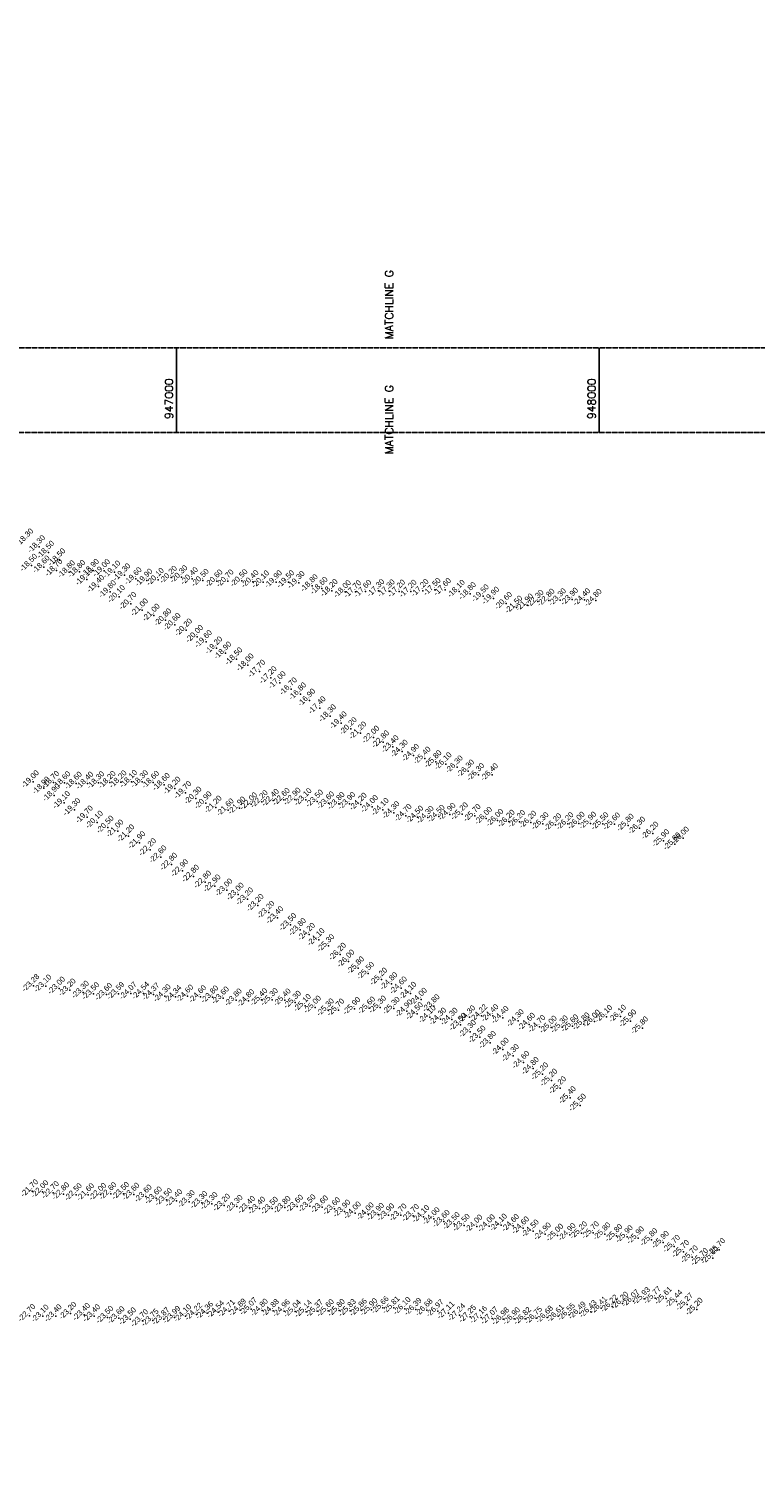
# Model space of a CAD drawing. Header units: feet. Extents: x 923032 to 950902, y 470215 to 606658.
# Tile 46 of 66: x 946650 to 948370, y 566800 to 570194. Entities that reach past the tile are written whole.
import ezdxf
from ezdxf.enums import TextEntityAlignment as Align

# ---------------------------------------------------------------- set-up
doc = ezdxf.new("R2010")
doc.units = ezdxf.units.FT
doc.header["$MEASUREMENT"] = 0
doc.header["$XCLIPFRAME"] = 0
doc.header["$PDSIZE"] = 100
doc.linetypes.add('DASHED', pattern=[0.75, 0.5, -0.25])
doc.linetypes.add('DASHED2', pattern=[0.375, 0.25, -0.125])
doc.layers.add('ALIGNSPACE-24x36', color=1, linetype='DASHED2', plot=False)
for name, color, linetype in [('ELEV8', 7, 'Continuous'), ('GRID-LABELS-X', 7, 'Continuous'), ('GRID-TICKS-X', 7, 'Continuous'), ('MATCHLINE', 7, 'DASHED'), ('POINTS8', 7, 'Continuous')]:
    doc.layers.add(name, color=color, linetype=linetype)
doc.layers.add('MrSID', color=251, linetype='Continuous', transparency=0.2)
doc.styles.add('MM-STANDARD', font='txt', dxfattribs={"height": 1})
doc.styles.get("Standard").update_dxf_attribs({"font": 'simplex.shx'})
picture_1 = doc.add_image_def('image8.sid', size_in_pixel=(6313, 6971))

msp = doc.modelspace()

# ---------------------------------------------------------------- linework, layer by layer
at = {"layer": 'ALIGNSPACE-24x36'}
for points in [[(944000, 573495.1), (950900.2, 573495.1), (950900.2, 569239.3), (944000, 569239.3)], [(944000, 569439.3), (950900.2, 569439.3), (950900.2, 565183.4), (944000, 565183.4)]]:
    msp.add_lwpolyline(points, close=True, dxfattribs=at)
at = {"layer": 'GRID-TICKS-X', "const_width": 4, "flags": 128}
for points in [[(947000, 569439.3), (947000, 569239.3)], [(948000, 569439.3), (948000, 569239.3)]]:
    msp.add_lwpolyline(points, dxfattribs=at)
at = {"layer": 'MATCHLINE'}
for p, q in [((944000, 569439.3), (950000, 569439.3)), ((944000, 569239.3), (950000, 569239.3))]:
    msp.add_line(p, q, dxfattribs=at)
at = {"layer": 'POINTS8', "color": 250, "linetype": 'Continuous', "lineweight": 0, "transparency": 33554687}
for p in [(946675.2, 568968.2, -18.3), (946696.8, 568955, -18.5), (946656.6, 568924.2, -18.5), (946686.4, 568920.2, -18.6), (946723.2, 568937.1, -18.5), (946716.2, 568912.5, -18.7), (946746, 568908.8, -18.8), (946770.3, 568909.6, -18.8), (946788.1, 568891.3, -19.1), (946802.7, 568912.1, -18.9), (946828.9, 568911.5, -19), (946853.4, 568908.2, -19.1), (946877.1, 568901.5, -19.3), (946903.8, 568892.5, -19.6), (946929.4, 568888.9, -19.9), (946956.3, 568890.7, -20.1), (946987.2, 568895.8, -20.2), (947012.1, 568897, -20.3), (947037, 568892.6, -20.4), (947062.6, 568888.5, -20.5), (947095.2, 568887, -20.6), (947121.3, 568887, -20.7), (947154.3, 568887.9, -20.5), (947180.4, 568885.7, -20.4), (947205.3, 568884.9, -20.1), (947235.7, 568885.1, -19.9), (947264.7, 568885.2, -19.5), (947289.5, 568883.5, -19.3), (946815.3, 568874.3, -19.4), (946843.1, 568861.6, -19.8), (946864.2, 568850.2, -20.1), (947320.6, 568876, -18.8), (947343.9, 568869.7, -18.6), (947367.7, 568864.4, -18.2), (947398.9, 568861.9, -18), (947423.2, 568861.6, -17.7), (947447.4, 568862.5, -17.6), (947478.1, 568864.2, -17.3), (947502.8, 568863.5, -17.3), (947527.2, 568863.1, -17.2), (947554.3, 568862.7, -17.2), (947582.6, 568864.5, -17.2), (947611.4, 568867, -17.5), (947635.8, 568866.7, -17.6), (947668.5, 568862.6, -18.1), (947694.7, 568857.2, -18.8), (947725.3, 568851.9, -19.5), (946891.5, 568833.8, -20.7), (946918.8, 568818.6, -21), (947749.9, 568846.2, -19.9), (947780.2, 568834, -20.6), (947804.8, 568825.1, -21.5), (947830, 568830.3, -21.9), (947854.9, 568839, -22.3), (947880.8, 568841.6, -22.8), (947907.9, 568842.6, -23.3), (947936.4, 568843.9, -23.9), (947965.3, 568842.7, -24.4), (947992.3, 568841.2, -24.8), (946946.6, 568806.1, -21), (946974.2, 568794.9, -20.8), (946995.9, 568784.2, -20.6), (947023, 568771.1, -20.2), (947049.2, 568755.8, -20), (947070, 568743.7, -19.6), (947094.7, 568728.5, -19.2), (947116, 568716.5, -18.9), (947142.2, 568702.8, -18.5), (947168.9, 568688.4, -18), (947196.3, 568673.5, -17.7), (947223.2, 568658.3, -17.2), (947244.7, 568646.4, -17), (947271.1, 568631.6, -16.7), (947293, 568619.8, -16.8), (947314.5, 568605.2, -16.9), (947339.2, 568587, -17.4), (947363.7, 568568, -18.3), (947389.2, 568551.2, -19.4), (947412.8, 568537.6, -20.2), (947435.7, 568527.3, -21.2), (947466.2, 568517.4, -22), (947489.3, 568506.4, -22.8), (947511.9, 568495, -23.4), (947533.6, 568484.3, -24.3), (947560.4, 568474.5, -24.9), (947587.5, 568467.8, -25.4), (947613.4, 568459.4, -25.8), (947637.2, 568454.5, -26.1), (947663.7, 568447, -26.3), (946660.6, 568412, -19), (946708.6, 568410.5, -18.7), (946735.1, 568409.7, -18.6), (946762.3, 568408.7, -18.6), (946789.4, 568408.7, -18.4), (946815.4, 568409.7, -18.3), (946842.3, 568410.5, -18.2), (946868.1, 568411.7, -18.2), (946893.1, 568412.7, -18.1), (946918.9, 568412.2, -18.3), (946945.1, 568410.7, -18.6), (947690.4, 568437.4, -26.3), (947714.4, 568429, -26.3), (947747, 568428.6, -26.4), (946686.1, 568397, -18.9), (946710.3, 568380.2, -18.9), (946970.5, 568405.6, -18.6), (946995.8, 568396.9, -19.2), (947021.2, 568386.4, -19.7), (946734.2, 568362.7, -19.1), (946758.7, 568346, -19.3), (947045.5, 568373.3, -20.3), (947069.4, 568362, -20.9), (947093, 568352, -21.2), (947121.8, 568345.3, -21.6), (947149.4, 568349.7, -21.9), (947177, 568359.7, -22), (947202.2, 568364.8, -22.2), (947228.5, 568368, -22.4), (947254.3, 568370.1, -22.6), (947280.1, 568370.9, -22.9), (947305.9, 568369.7, -23.1), (947333.1, 568366.2, -23.5), (947359.4, 568362, -23.6), (947384.1, 568360.6, -23.8), (947409.4, 568360.7, -23.9), (947436.3, 568358.8, -24.2), (947463, 568353.4, -24), (947488.5, 568346.5, -24.1), (946788.3, 568328.5, -19.7), (946812.1, 568316.2, -20.1), (947513.9, 568338.9, -24.3), (947542.6, 568332.3, -24.7), (947570.1, 568328.4, -24.5), (947594.9, 568327.7, -24.3), (947620.8, 568330.2, -24.5), (947646.5, 568335, -24.9), (947675.9, 568336, -25.2), (947706.1, 568332.1, -25.7), (947732.9, 568325.4, -26), (947759.7, 568320.7, -26), (947786.5, 568318.6, -26.2), (947811.4, 568317.9, -26.2), (947838, 568316.2, -26.2), (947866.7, 568312.8, -26.3), (947897, 568310.3, -26.2), (947925.6, 568312.7, -26.2), (947952.2, 568313.9, -26), (947979.5, 568314, -25.9), (948008.5, 568312.6, -25.5), (948036, 568312.1, -25.6), (948068.3, 568309.1, -25.8), (946837.5, 568304.6, -20.5), (946860.8, 568295.4, -21), (946886.5, 568283.9, -21.2), (948095.5, 568302.4, -26.3), (948126.8, 568290.4, -26.2), (948152.4, 568272.5, -25.9), (948198.8, 568278.8, -26), (946912.4, 568267.9, -21.9), (946937.9, 568251.2, -22.2), (948179.2, 568264.9, -25.8), (946962.6, 568234.2, -22.6), (946987.9, 568216.8, -22.8), (947013.8, 568201.7, -22.9), (947039.8, 568188.6, -22.8), (947068.1, 568174.7, -22.8), (947090.6, 568165.4, -22.9), (947118.7, 568155.8, -23), (947145.5, 568146.1, -23), (947167.8, 568134.8, -23.2), (947192.5, 568119.5, -23.2), (947218.1, 568103.1, -23.2), (947238.9, 568090.4, -23.4), (947269.8, 568074.1, -23.5), (947292.5, 568062.3, -23.8), (947314, 568050.9, -24.2), (947336.6, 568038.3, -24.1), (947359.6, 568024.2, -25.3), (947387.3, 568003.9, -26.2), (947407.3, 567987.6, -26), (947430.1, 567971.5, -25.8), (947453.8, 567958.7, -25.5), (947484.8, 567945, -25.2), (947509, 567934.1, -24.8), (946661.5, 567929.8, -23.3), (946690.4, 567928.6, -23.1), (946722.5, 567923.7, -23), (946747.7, 567919.2, -23.2), (946779, 567913.9, -23.3), (946803.3, 567910.6, -23.5), (946834, 567909, -23.6), (946862.5, 567911, -23.6), (946892, 567911.4, -24.1), (946921.6, 567911.7, -24.5), (946945.9, 567909.1, -24.4), (946972.6, 567905.6, -24.3), (946997.9, 567903.5, -24.3), (947026.1, 567904.9, -24.6), (947056.4, 567903.5, -24.6), (947085.2, 567902.8, -23.8), (947110.2, 567900.3, -23.6), (947531.5, 567924.1, -24.6), (947553.9, 567911.5, -24.1), (947140.8, 567895.7, -23.8), (947170.4, 567893.9, -24.8), (947201.2, 567896.4, -25.4), (947226.2, 567896.6, -25.3), (947256.6, 567895.6, -25.4), (947280.8, 567890.3, -25.3), (947304.2, 567882.6, -25.1), (947328.2, 567878.8, -25), (947358.8, 567872.1, -25.3), (947383.1, 567871.8, -25.7), (947421.1, 567875.4, -25.9), (947456.1, 567876.6, -25.6), (947482.2, 567878.8, -25.3), (947514.5, 567876, -25.3), (947544.7, 567869.6, -24.9), (947578.7, 567897.3, -24), (947609, 567881.9, -23.8), (947569.4, 567863.2, -24.5), (947599.5, 567855.4, -24.1), (947624.6, 567850.5, -24.3), (947651.6, 567850.1, -24.3), (947672.2, 567837.6, -23.5), (947693.1, 567855.7, -24.3), (947721.5, 567858.3, -24.2), (947748.2, 567858.4, -24.4), (947772.1, 567854.2, -24.4), (947808.1, 567846.6, -24.3), (947834.6, 567838.2, -24.6), (947859.1, 567833, -24.7), (947886.1, 567831.3, -25), (947912.4, 567832, -25.3), (947937.2, 567834.4, -25.6), (947963.9, 567839, -25.8), (947988.8, 567845.6, -26), (948017.3, 567856.7, -26.1), (948050.2, 567857.2, -26.1), (948074.3, 567846.1, -25.9), (947694.8, 567821.2, -23.3), (947717.6, 567808, -23.5), (948102.3, 567829.5, -25.8), (947742.3, 567795.2, -23.8), (947772.5, 567779.1, -24), (947796.5, 567764.1, -24.3), (947821.3, 567748, -24.6), (947843.6, 567733.7, -24.8), (947865.9, 567720.8, -25.2), (947887.3, 567705.9, -25.2), (947908.1, 567687.9, -25.2), (947931.2, 567664.4, -25.4), (947955.2, 567646.7, -25.5), (946658.8, 567444.1, -21.7), (946683.1, 567442.1, -22), (946708, 567439.9, -22.7), (946732.5, 567437, -22.8), (946762.2, 567435, -22.5), (946791.2, 567435, -21.6), (946820.1, 567435.7, -22), (946844.2, 567437.3, -22.6), (946874.2, 567437.9, -23.5), (946898.6, 567436, -23.6), (946927.7, 567431.6, -23.6), (946951.8, 567427.1, -23.6), (946975.9, 567423.1, -23.5), (947000, 567420.9, -23.4), (947029.6, 567418.6, -23.3), (947059.5, 567416.4, -23.3), (947083.5, 567413.9, -23.3), (947113.1, 567410.2, -23.2), (947142.8, 567407.3, -23.3), (947172.3, 567404.7, -23.4), (947196.5, 567403.2, -23.4), (947226.4, 567402.8, -23.5), (947256.1, 567405, -23.8), (947285.8, 567407.8, -23.6), (947315.4, 567408.4, -23.5), (947344.8, 567406, -23.6), (947373.5, 567401.7, -23.6), (947397.7, 567396.1, -23.9), (947422.5, 567391.7, -24), (947453.1, 567389.4, -24), (947477.4, 567388.3, -23.9), (947501.6, 567387.2, -23.9), (947530.7, 567386.8, -23.7), (947560.2, 567385.7, -23.7), (947584.6, 567383.1, -24.1), (947609.1, 567378.2, -24), (947632.8, 567371.9, -23.6), (947656.6, 567366.6, -23.5), (947680.3, 567362.5, -23.5), (947710.2, 567360.6, -24), (947739.8, 567361.2, -24), (947768.1, 567363, -24.1), (947796.8, 567362, -24.6), (947820.4, 567356.3, -24.6), (947843.6, 567349, -24.5), (947872.3, 567342, -24.9), (947901.5, 567339.1, -25), (947930.5, 567340.6, -24.9), (947958, 567344.6, -25.2), (947985.9, 567344.9, -25.7), (948013.2, 567342.1, -25.8), (948041.2, 567338.2, -25.8), (948066, 567335.7, -25.9), (948092.4, 567332.8, -25.9), (948124.2, 567328.4, -25.8), (948151.3, 567322.2, -25.9), (948177.6, 567312.7, -25.7), (948199.3, 567300.6, -25.7), (948220, 567287.7, -25.7), (948284.4, 567305.1, -25.7), (948244.1, 567281.5, -25.7), (948268.7, 567285.6, -25.6), (948106.5, 567189.2, -25.9), (948132.4, 567190.8, -25.8), (948158.3, 567189.7, -25.6), (946749.4, 567154.3, -23.2), (946781.7, 567151.6, -23.4), (947047, 567151.9, -24.2), (947072.8, 567155, -24.4), (947098.8, 567157.4, -24.5), (947124.7, 567159.7, -24.7), (947150.7, 567162.1, -24.9), (947176.6, 567164.4, -25.1), (947202.4, 567161.6, -24.8), (947228.4, 567160.8, -24.9), (947254.5, 567160, -25), (947280.5, 567159.2, -25), (947306.5, 567158.7, -25.1), (947332.6, 567159.7, -25.4), (947358.6, 567160.7, -25.6), (947384.6, 567161.1, -25.8), (947410.6, 567161, -25.8), (947436.6, 567161.9, -25.9), (947461.5, 567162.8, -25.9), (947488.3, 567167.6, -25.7), (947514.2, 567167.5, -25.8), (947540.2, 567165.6, -26.1), (947566.2, 567163.8, -26.4), (947592.2, 567161.9, -26.7), (947618.1, 567160, -27), (947643.7, 567155.3, -27.1), (947954.6, 567154.9, -26.5), (947980.4, 567158.5, -26.4), (948004.9, 567167.1, -26.4), (948030.5, 567171.1, -26.2), (948055.6, 567178.2, -26.2), (948081, 567183.7, -26.1), (948183.3, 567182.6, -25.4), (948208.3, 567175.4, -25.3), (948231.4, 567163.9, -25.2), (946652.3, 567149.2, -22.7), (946683.8, 567147.7, -23.1), (946714.5, 567148.4, -23.4), (946805.5, 567148.4, -23.4), (946836.7, 567144.8, -23.5), (946863.4, 567143.7, -23.6), (946890.5, 567141.1, -23.5), (946919.1, 567136.7, -23.7), (946943.8, 567137.7, -23.7), (946969.6, 567141.2, -23.9), (946995.4, 567144.8, -24), (947021.2, 567148.3, -24.1), (947669.3, 567150.3, -27.2), (947695.1, 567146.7, -27.3), (947721, 567144.6, -27.2), (947747, 567142.5, -27.1), (947773, 567141, -27), (947799, 567141.4, -26.9), (947825.1, 567141.8, -26.8), (947851.1, 567143.1, -26.7), (947877, 567145.2, -26.7), (947903, 567147.7, -26.6), (947928.8, 567151.3, -26.6)]:
    msp.add_point(p, dxfattribs=at)

# ---------------------------------------------------------------- texts
at = {"layer": 'ELEV8', "color": 18, "true_color": 0x000000, "transparency": 33554687, "style": 'MM-STANDARD'}
for s, p in [('-18.30', (946647.2, 568984, -18.3)), ('-18.30', (946675.2, 568968.2, -18.3)), ('-18.50', (946656.6, 568924.2, -18.5)), ('-18.50', (946696.8, 568955, -18.5)), ('-18.50', (946723.2, 568937.1, -18.5)), ('-18.60', (946686.4, 568920.2, -18.6)), ('-18.70', (946716.2, 568912.5, -18.7)), ('-18.80', (946746, 568908.8, -18.8)), ('-18.80', (946770.3, 568909.6, -18.8)), ('-19.10', (946788.1, 568891.3, -19.1)), ('-18.90', (946802.7, 568912.1, -18.9)), ('-19.00', (946828.9, 568911.5, -19)), ('-19.10', (946853.4, 568908.2, -19.1)), ('-19.30', (946877.1, 568901.5, -19.3)), ('-19.60', (946903.8, 568892.5, -19.6)), ('-19.90', (946929.4, 568888.9, -19.9)), ('-20.10', (946956.3, 568890.7, -20.1)), ('-20.20', (946987.2, 568895.8, -20.2)), ('-20.30', (947012.1, 568897, -20.3)), ('-20.40', (947037, 568892.6, -20.4)), ('-20.50', (947062.6, 568888.5, -20.5)), ('-19.40', (946815.3, 568874.3, -19.4)), ('-19.80', (946843.1, 568861.6, -19.8)), ('-20.60', (947095.2, 568887, -20.6)), ('-20.70', (947121.3, 568887, -20.7)), ('-20.50', (947154.3, 568887.9, -20.5)), ('-20.40', (947180.4, 568885.7, -20.4)), ('-20.10', (947205.3, 568884.9, -20.1)), ('-19.90', (947235.7, 568885.1, -19.9)), ('-19.50', (947264.7, 568885.2, -19.5)), ('-19.30', (947289.5, 568883.5, -19.3)), ('-18.80', (947320.6, 568876, -18.8)), ('-18.60', (947343.9, 568869.7, -18.6)), ('-18.20', (947367.7, 568864.4, -18.2)), ('-18.00', (947398.9, 568861.9, -18)), ('-17.70', (947423.2, 568861.6, -17.7)), ('-17.60', (947447.4, 568862.5, -17.6)), ('-17.30', (947478.1, 568864.2, -17.3)), ('-17.30', (947502.8, 568863.5, -17.3)), ('-17.20', (947527.2, 568863.1, -17.2)), ('-17.20', (947554.3, 568862.7, -17.2)), ('-17.20', (947582.6, 568864.5, -17.2)), ('-17.50', (947611.4, 568867, -17.5)), ('-17.60', (947635.8, 568866.7, -17.6)), ('-18.10', (947668.5, 568862.6, -18.1)), ('-18.80', (947694.7, 568857.2, -18.8)), ('-20.10', (946864.2, 568850.2, -20.1)), ('-20.70', (946891.5, 568833.8, -20.7)), ('-19.50', (947725.3, 568851.9, -19.5)), ('-19.90', (947749.9, 568846.2, -19.9)), ('-20.60', (947780.2, 568834, -20.6)), ('-21.50', (947804.8, 568825.1, -21.5)), ('-21.90', (947830, 568830.3, -21.9)), ('-22.30', (947854.9, 568839, -22.3)), ('-22.80', (947880.8, 568841.6, -22.8)), ('-23.30', (947907.9, 568842.6, -23.3)), ('-23.90', (947936.4, 568843.9, -23.9)), ('-24.40', (947965.3, 568842.7, -24.4)), ('-24.80', (947992.3, 568841.2, -24.8)), ('-21.00', (946918.8, 568818.6, -21)), ('-21.00', (946946.6, 568806.1, -21)), ('-20.80', (946974.2, 568794.9, -20.8)), ('-20.60', (946995.9, 568784.2, -20.6)), ('-20.20', (947023, 568771.1, -20.2)), ('-20.00', (947049.2, 568755.8, -20)), ('-19.60', (947070, 568743.7, -19.6)), ('-19.20', (947094.7, 568728.5, -19.2)), ('-18.90', (947116, 568716.5, -18.9)), ('-18.50', (947142.2, 568702.8, -18.5)), ('-18.00', (947168.9, 568688.4, -18)), ('-17.70', (947196.3, 568673.5, -17.7)), ('-17.20', (947223.2, 568658.3, -17.2)), ('-17.00', (947244.7, 568646.4, -17)), ('-16.70', (947271.1, 568631.6, -16.7)), ('-16.80', (947293, 568619.8, -16.8)), ('-16.90', (947314.5, 568605.2, -16.9)), ('-17.40', (947339.2, 568587, -17.4)), ('-18.30', (947363.7, 568568, -18.3)), ('-19.40', (947389.2, 568551.2, -19.4)), ('-20.20', (947412.8, 568537.6, -20.2)), ('-21.20', (947435.7, 568527.3, -21.2)), ('-22.00', (947466.2, 568517.4, -22)), ('-22.80', (947489.3, 568506.4, -22.8)), ('-23.40', (947511.9, 568495, -23.4)), ('-24.30', (947533.6, 568484.3, -24.3)), ('-24.90', (947560.4, 568474.5, -24.9)), ('-25.40', (947587.5, 568467.8, -25.4)), ('-25.80', (947613.4, 568459.4, -25.8)), ('-26.10', (947637.2, 568454.5, -26.1)), ('-26.30', (947663.7, 568447, -26.3)), ('-26.30', (947690.4, 568437.4, -26.3)), ('-26.30', (947714.4, 568429, -26.3)), ('-26.40', (947747, 568428.6, -26.4)), ('-19.00', (946660.6, 568412, -19)), ('-18.90', (946686.1, 568397, -18.9)), ('-18.70', (946708.6, 568410.5, -18.7)), ('-18.90', (946710.3, 568380.2, -18.9)), ('-18.60', (946735.1, 568409.7, -18.6)), ('-18.60', (946762.3, 568408.7, -18.6)), ('-18.40', (946789.4, 568408.7, -18.4)), ('-18.30', (946815.4, 568409.7, -18.3)), ('-18.20', (946842.3, 568410.5, -18.2)), ('-18.20', (946868.1, 568411.7, -18.2)), ('-18.10', (946893.1, 568412.7, -18.1)), ('-18.30', (946918.9, 568412.2, -18.3)), ('-18.60', (946945.1, 568410.7, -18.6)), ('-18.60', (946970.5, 568405.6, -18.6)), ('-19.20', (946995.8, 568396.9, -19.2)), ('-19.70', (947021.2, 568386.4, -19.7)), ('-19.10', (946734.2, 568362.7, -19.1)), ('-19.30', (946758.7, 568346, -19.3)), ('-20.30', (947045.5, 568373.3, -20.3)), ('-20.90', (947069.4, 568362, -20.9)), ('-21.20', (947093, 568352, -21.2)), ('-21.60', (947121.8, 568345.3, -21.6)), ('-21.90', (947149.4, 568349.7, -21.9)), ('-22.00', (947177, 568359.7, -22)), ('-22.20', (947202.2, 568364.8, -22.2)), ('-22.40', (947228.5, 568368, -22.4)), ('-22.60', (947254.3, 568370.1, -22.6)), ('-22.90', (947280.1, 568370.9, -22.9)), ('-23.10', (947305.9, 568369.7, -23.1)), ('-23.50', (947333.1, 568366.2, -23.5)), ('-23.60', (947359.4, 568362, -23.6)), ('-23.80', (947384.1, 568360.6, -23.8)), ('-23.90', (947409.4, 568360.7, -23.9)), ('-24.20', (947436.3, 568358.8, -24.2)), ('-24.00', (947463, 568353.4, -24)), ('-24.10', (947488.5, 568346.5, -24.1)), ('-19.70', (946788.3, 568328.5, -19.7)), ('-20.10', (946812.1, 568316.2, -20.1)), ('-24.30', (947513.9, 568338.9, -24.3)), ('-24.70', (947542.6, 568332.3, -24.7)), ('-24.50', (947570.1, 568328.4, -24.5)), ('-24.30', (947594.9, 568327.7, -24.3)), ('-24.50', (947620.8, 568330.2, -24.5)), ('-24.90', (947646.5, 568335, -24.9)), ('-25.20', (947675.9, 568336, -25.2)), ('-25.70', (947706.1, 568332.1, -25.7)), ('-26.00', (947732.9, 568325.4, -26)), ('-26.00', (947759.7, 568320.7, -26)), ('-26.20', (947786.5, 568318.6, -26.2)), ('-26.20', (947811.4, 568317.9, -26.2)), ('-26.20', (947838, 568316.2, -26.2)), ('-26.30', (947866.7, 568312.8, -26.3)), ('-26.20', (947925.6, 568312.7, -26.2)), ('-26.00', (947952.2, 568313.9, -26)), ('-25.90', (947979.5, 568314, -25.9)), ('-25.50', (948008.5, 568312.6, -25.5)), ('-25.60', (948036, 568312.1, -25.6)), ('-20.50', (946837.5, 568304.6, -20.5)), ('-21.00', (946860.8, 568295.4, -21)), ('-21.20', (946886.5, 568283.9, -21.2)), ('-26.20', (947897, 568310.3, -26.2)), ('-25.80', (948068.3, 568309.1, -25.8)), ('-26.30', (948095.5, 568302.4, -26.3)), ('-26.20', (948126.8, 568290.4, -26.2)), ('-26.00', (948198.8, 568278.8, -26)), ('-21.90', (946912.4, 568267.9, -21.9)), ('-22.20', (946937.9, 568251.2, -22.2)), ('-25.90', (948152.4, 568272.5, -25.9)), ('-25.80', (948179.2, 568264.9, -25.8)), ('-22.60', (946962.6, 568234.2, -22.6)), ('-22.80', (946987.9, 568216.8, -22.8)), ('-22.90', (947013.8, 568201.7, -22.9)), ('-22.80', (947039.8, 568188.6, -22.8)), ('-22.80', (947068.1, 568174.7, -22.8)), ('-22.90', (947090.6, 568165.4, -22.9)), ('-23.00', (947118.7, 568155.8, -23)), ('-23.00', (947145.5, 568146.1, -23)), ('-23.20', (947167.8, 568134.8, -23.2)), ('-23.20', (947192.5, 568119.5, -23.2)), ('-23.20', (947218.1, 568103.1, -23.2)), ('-23.40', (947238.9, 568090.4, -23.4)), ('-23.50', (947269.8, 568074.1, -23.5)), ('-23.80', (947292.5, 568062.3, -23.8)), ('-24.20', (947314, 568050.9, -24.2)), ('-24.10', (947336.6, 568038.3, -24.1)), ('-25.30', (947359.6, 568024.2, -25.3)), ('-26.20', (947387.3, 568003.9, -26.2)), ('-26.00', (947407.3, 567987.6, -26)), ('-25.80', (947430.1, 567971.5, -25.8)), ('-25.50', (947453.8, 567958.7, -25.5)), ('-25.20', (947484.8, 567945, -25.2)), ('-23.28', (946661.5, 567929.8, -23.3)), ('-23.10', (946690.4, 567928.6, -23.1)), ('-23.00', (946722.5, 567923.7, -23)), ('-23.20', (946747.7, 567919.2, -23.2)), ('-23.30', (946779, 567913.9, -23.3)), ('-23.50', (946803.3, 567910.6, -23.5)), ('-23.60', (946834, 567909, -23.6)), ('-23.59', (946862.5, 567911, -23.6)), ('-24.07', (946892, 567911.4, -24.1)), ('-24.54', (946921.6, 567911.7, -24.5)), ('-24.37', (946945.9, 567909.1, -24.4)), ('-24.30', (946972.6, 567905.6, -24.3)), ('-24.60', (947026.1, 567904.9, -24.6)), ('-24.80', (947509, 567934.1, -24.8)), ('-24.60', (947531.5, 567924.1, -24.6)), ('-24.10', (947553.9, 567911.5, -24.1)), ('-24.34', (946997.9, 567903.5, -24.3)), ('-24.60', (947056.4, 567903.5, -24.6)), ('-23.80', (947085.2, 567902.8, -23.8)), ('-23.60', (947110.2, 567900.3, -23.6)), ('-23.80', (947140.8, 567895.7, -23.8)), ('-24.80', (947170.4, 567893.9, -24.8)), ('-25.40', (947201.2, 567896.4, -25.4)), ('-25.30', (947226.2, 567896.6, -25.3)), ('-25.40', (947256.6, 567895.6, -25.4)), ('-25.30', (947280.8, 567890.3, -25.3)), ('-25.10', (947304.2, 567882.6, -25.1)), ('-25.00', (947328.2, 567878.8, -25)), ('-25.30', (947358.8, 567872.1, -25.3)), ('-25.70', (947383.1, 567871.8, -25.7)), ('-25.90', (947421.1, 567875.4, -25.9)), ('-25.60', (947456.1, 567876.6, -25.6)), ('-25.30', (947482.2, 567878.8, -25.3)), ('-25.30', (947514.5, 567876, -25.3)), ('-24.00', (947578.7, 567897.3, -24)), ('-23.80', (947609, 567881.9, -23.8)), ('-24.90', (947544.7, 567869.6, -24.9)), ('-24.50', (947569.4, 567863.2, -24.5)), ('-24.10', (947599.5, 567855.4, -24.1)), ('-24.30', (947624.6, 567850.5, -24.3)), ('-24.30', (947651.6, 567850.1, -24.3)), ('-23.50', (947672.2, 567837.6, -23.5)), ('-24.30', (947693.1, 567855.7, -24.3)), ('-24.22', (947721.5, 567858.3, -24.2)), ('-24.40', (947748.2, 567858.4, -24.4)), ('-24.40', (947772.1, 567854.2, -24.4)), ('-24.30', (947808.1, 567846.6, -24.3)), ('-24.60', (947834.6, 567838.2, -24.6)), ('-25.80', (947963.9, 567839, -25.8)), ('-26.00', (947988.8, 567845.6, -26)), ('-26.10', (948017.3, 567856.7, -26.1)), ('-26.10', (948050.2, 567857.2, -26.1)), ('-25.90', (948074.3, 567846.1, -25.9)), ('-23.30', (947694.8, 567821.2, -23.3)), ('-23.50', (947717.6, 567808, -23.5)), ('-24.70', (947859.1, 567833, -24.7)), ('-25.00', (947886.1, 567831.3, -25)), ('-25.30', (947912.4, 567832, -25.3)), ('-25.60', (947937.2, 567834.4, -25.6)), ('-25.80', (948102.3, 567829.5, -25.8)), ('-23.80', (947742.3, 567795.2, -23.8)), ('-24.00', (947772.5, 567779.1, -24)), ('-24.30', (947796.5, 567764.1, -24.3)), ('-24.60', (947821.3, 567748, -24.6)), ('-24.80', (947843.6, 567733.7, -24.8)), ('-25.20', (947865.9, 567720.8, -25.2)), ('-25.20', (947887.3, 567705.9, -25.2)), ('-25.20', (947908.1, 567687.9, -25.2)), ('-25.40', (947931.2, 567664.4, -25.4)), ('-25.50', (947955.2, 567646.7, -25.5)), ('-21.70', (946658.8, 567444.1, -21.7)), ('-22.00', (946683.1, 567442.1, -22)), ('-22.70', (946708, 567439.9, -22.7)), ('-22.80', (946732.5, 567437, -22.8)), ('-22.50', (946762.2, 567435, -22.5)), ('-21.60', (946791.2, 567435, -21.6)), ('-22.00', (946820.1, 567435.7, -22)), ('-22.60', (946844.2, 567437.3, -22.6)), ('-23.50', (946874.2, 567437.9, -23.5)), ('-23.60', (946898.6, 567436, -23.6)), ('-23.60', (946927.7, 567431.6, -23.6)), ('-23.60', (946951.8, 567427.1, -23.6)), ('-23.50', (946975.9, 567423.1, -23.5)), ('-23.40', (947000, 567420.9, -23.4)), ('-23.30', (947029.6, 567418.6, -23.3)), ('-23.30', (947059.5, 567416.4, -23.3)), ('-23.30', (947083.5, 567413.9, -23.3)), ('-23.20', (947113.1, 567410.2, -23.2)), ('-23.30', (947142.8, 567407.3, -23.3)), ('-23.40', (947172.3, 567404.7, -23.4)), ('-23.40', (947196.5, 567403.2, -23.4)), ('-23.50', (947226.4, 567402.8, -23.5)), ('-23.80', (947256.1, 567405, -23.8)), ('-23.60', (947285.8, 567407.8, -23.6)), ('-23.50', (947315.4, 567408.4, -23.5)), ('-23.60', (947344.8, 567406, -23.6)), ('-23.60', (947373.5, 567401.7, -23.6)), ('-23.90', (947397.7, 567396.1, -23.9)), ('-24.00', (947422.5, 567391.7, -24)), ('-24.00', (947453.1, 567389.4, -24)), ('-23.90', (947477.4, 567388.3, -23.9)), ('-23.90', (947501.6, 567387.2, -23.9)), ('-23.70', (947530.7, 567386.8, -23.7)), ('-23.70', (947560.2, 567385.7, -23.7)), ('-24.10', (947584.6, 567383.1, -24.1)), ('-24.00', (947609.1, 567378.2, -24)), ('-23.60', (947632.8, 567371.9, -23.6)), ('-23.50', (947656.6, 567366.6, -23.5)), ('-23.50', (947680.3, 567362.5, -23.5)), ('-24.00', (947739.8, 567361.2, -24)), ('-24.10', (947768.1, 567363, -24.1)), ('-24.60', (947796.8, 567362, -24.6)), ('-24.00', (947710.2, 567360.6, -24)), ('-24.60', (947820.4, 567356.3, -24.6)), ('-24.50', (947843.6, 567349, -24.5)), ('-24.90', (947872.3, 567342, -24.9)), ('-25.00', (947901.5, 567339.1, -25)), ('-24.90', (947930.5, 567340.6, -24.9)), ('-25.20', (947958, 567344.6, -25.2)), ('-25.70', (947985.9, 567344.9, -25.7)), ('-25.80', (948013.2, 567342.1, -25.8)), ('-25.80', (948041.2, 567338.2, -25.8)), ('-25.90', (948066, 567335.7, -25.9)), ('-25.90', (948092.4, 567332.8, -25.9)), ('-25.80', (948124.2, 567328.4, -25.8)), ('-25.90', (948151.3, 567322.2, -25.9)), ('-25.70', (948177.6, 567312.7, -25.7)), ('-25.70', (948199.3, 567300.6, -25.7)), ('-25.70', (948284.4, 567305.1, -25.7)), ('-25.70', (948220, 567287.7, -25.7)), ('-25.70', (948244.1, 567281.5, -25.7)), ('-25.60', (948268.7, 567285.6, -25.6)), ('-25.77', (948132.4, 567190.8, -25.8)), ('-24.54', (947098.8, 567157.4, -24.5)), ('-24.71', (947124.7, 567159.7, -24.7)), ('-24.89', (947150.7, 567162.1, -24.9)), ('-25.07', (947176.6, 567164.4, -25.1)), ('-24.80', (947202.4, 567161.6, -24.8)), ('-24.88', (947228.4, 567160.8, -24.9)), ('-24.96', (947254.5, 567160, -25)), ('-25.04', (947280.5, 567159.2, -25)), ('-25.14', (947306.5, 567158.7, -25.1)), ('-25.37', (947332.6, 567159.7, -25.4)), ('-25.60', (947358.6, 567160.7, -25.6)), ('-25.80', (947384.6, 567161.1, -25.8)), ('-25.83', (947410.6, 567161, -25.8)), ('-25.86', (947436.6, 567161.9, -25.9)), ('-25.90', (947461.5, 567162.8, -25.9)), ('-25.66', (947488.3, 567167.6, -25.7)), ('-25.81', (947514.2, 567167.5, -25.8)), ('-26.10', (947540.2, 567165.6, -26.1)), ('-26.39', (947566.2, 567163.8, -26.4)), ('-26.68', (947592.2, 567161.9, -26.7)), ('-26.97', (947618.1, 567160, -27)), ('-26.43', (947980.4, 567158.5, -26.4)), ('-26.41', (948004.9, 567167.1, -26.4)), ('-26.22', (948030.5, 567171.1, -26.2)), ('-26.20', (948055.6, 567178.2, -26.2)), ('-26.07', (948081, 567183.7, -26.1)), ('-25.93', (948106.5, 567189.2, -25.9)), ('-25.61', (948158.3, 567189.7, -25.6)), ('-25.44', (948183.3, 567182.6, -25.4)), ('-25.27', (948208.3, 567175.4, -25.3)), ('-25.20', (948231.4, 567163.9, -25.2)), ('-22.70', (946652.3, 567149.2, -22.7)), ('-23.10', (946683.8, 567147.7, -23.1)), ('-23.40', (946714.5, 567148.4, -23.4)), ('-23.20', (946749.4, 567154.3, -23.2)), ('-23.40', (946781.7, 567151.6, -23.4)), ('-23.40', (946805.5, 567148.4, -23.4)), ('-23.50', (946836.7, 567144.8, -23.5)), ('-23.60', (946863.4, 567143.7, -23.6)), ('-23.50', (946890.5, 567141.1, -23.5)), ('-23.70', (946919.1, 567136.7, -23.7)), ('-23.75', (946943.8, 567137.7, -23.7)), ('-23.87', (946969.6, 567141.2, -23.9)), ('-23.99', (946995.4, 567144.8, -24)), ('-24.10', (947021.2, 567148.3, -24.1)), ('-24.22', (947047, 567151.9, -24.2)), ('-24.36', (947072.8, 567155, -24.4)), ('-27.11', (947643.7, 567155.3, -27.1)), ('-27.24', (947669.3, 567150.3, -27.2)), ('-27.25', (947695.1, 567146.7, -27.3)), ('-27.16', (947721, 567144.6, -27.2)), ('-27.07', (947747, 567142.5, -27.1)), ('-26.98', (947773, 567141, -27)), ('-26.90', (947799, 567141.4, -26.9)), ('-26.82', (947825.1, 567141.8, -26.8)), ('-26.75', (947851.1, 567143.1, -26.7)), ('-26.68', (947877, 567145.2, -26.7)), ('-26.61', (947903, 567147.7, -26.6)), ('-26.55', (947928.8, 567151.3, -26.6)), ('-26.49', (947954.6, 567154.9, -26.5))]:
    msp.add_text(s, height=13, rotation=45, dxfattribs=at).set_placement(p, align=Align.BOTTOM_CENTER)
at = {"layer": 'GRID-LABELS-X'}
for s, p in [('MATCHLINE G', (947512.7, 569459.4)), ('947000', (946991.6, 569270.7)), ('MATCHLINE G', (947512.7, 569187.4)), ('948000', (947991.6, 569270.7))]:
    msp.add_text(s, height=18.75, rotation=90, dxfattribs=at).set_placement(p)

# ---------------------------------------------------------------- pictures from other files: only their frames are drawn
at = {"layer": 'MrSID'}
image = msp.add_image(picture_1, insert=(943713.8, 561212.1), size_in_units=(20711.9, 22870.7), dxfattribs=at)
image.set_boundary_path([(45.715, -0.5), (1915.535, 6970.5)])

doc.saveas('drawing.dxf')
